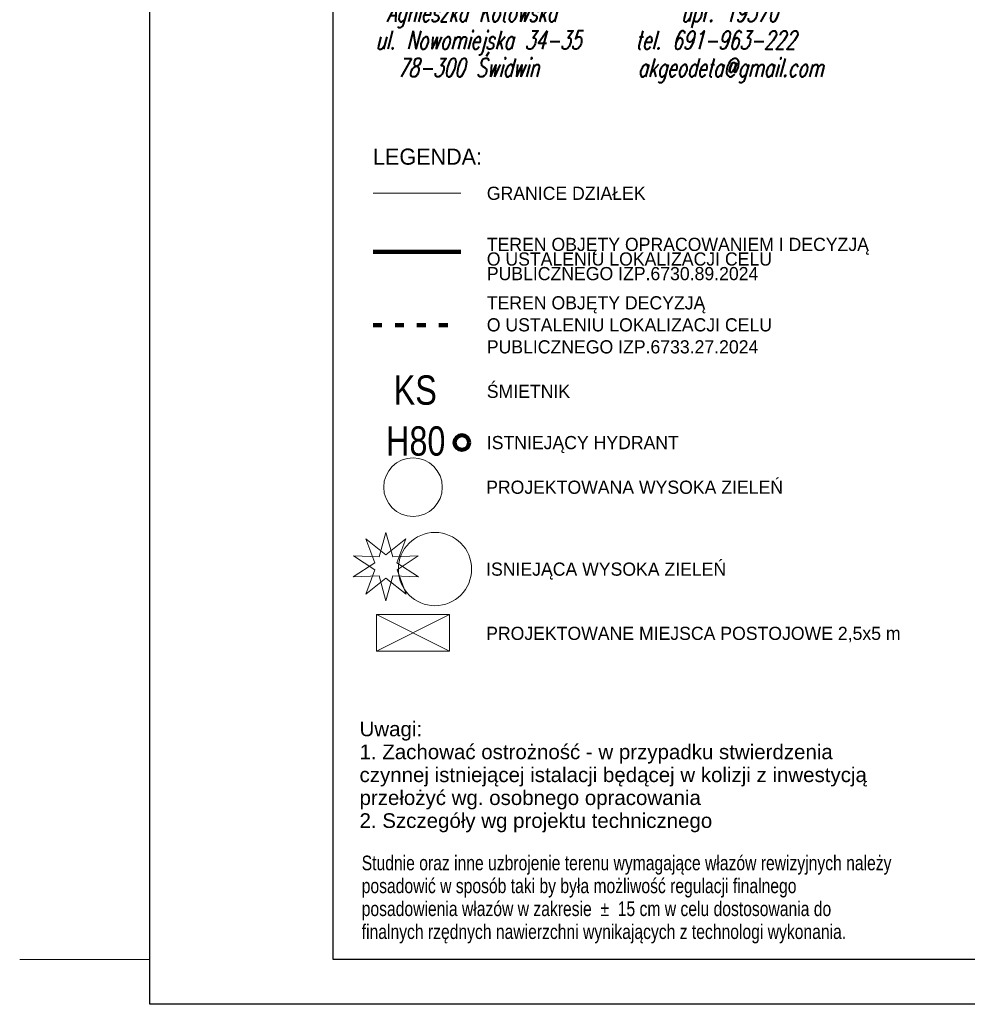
# Model space of a CAD drawing. Extents: x -134780 to 5540120, y 74663 to 5964901.
# Tile 2 of 71: x 5539436 to 5539500, y 5961267 to 5961334. Entities that reach past the tile are written whole.
import ezdxf
from ezdxf.enums import TextEntityAlignment as Align
from ezdxf.lldxf.tags import DXFTag

# ---------------------------------------------------------------- set-up
doc = ezdxf.new("R2010")
doc.units = 0
doc.header["$MEASUREMENT"] = 0
doc.set_wipeout_variables(frame=1)
doc.linetypes.add('ACAD_ISO03W100', pattern=[30, 12, -18])
doc.linetypes.add('Przerywana', pattern=[320, 160, -160])
doc.layers.add('_TABELA', color=7, linetype='Continuous')
for name, color, linetype, lineweight in [('Arch drogi_Nr_Pióra__21', 7, 'Continuous', 9), ('ARCH MAPA RUSINOWO_Nr_Pióra__60', 230, 'Continuous', 211), ('Arch opisy_Nr_Pióra__1', 7, 'Continuous', 25), ('Arch opisy_Nr_Pióra__80', 3, 'Continuous', 211), ('Arch schody_Nr_Pióra__21', 7, 'Continuous', 9), ('ARCH TABELA_Nr_Pióra__21', 7, 'Continuous', 9), ('GSSZSN_Nr_pióra__1', 7, 'Continuous', 0), ('mapa', 7, 'Continuous', 13), ('uwierzytelnienie', 1, 'Continuous', 18), ('zasuwa_lub_zawor_Nr_Pióra__7', 7, 'Continuous', 13)]:
    doc.layers.add(name, color=color, linetype=linetype, lineweight=lineweight)
for name, color, linetype, lineweight, true_color in [('ARCH MAPA RUSINOWO_Nr_Pióra__58', 7, 'Continuous', 100, 0xdf0000), ('Arch opisy_Nr_Pióra__38', 7, 'Continuous', 211, 0xe3b979), ('Arch zieleń_Nr_Pióra__4', 7, 'Continuous', 9, 0x029e21)]:
    doc.layers.add(name, color=color, linetype=linetype, lineweight=lineweight, true_color=true_color)
doc.styles.add('GENERATED_STYLE_1', font='txt')
doc.styles.add('GENERATED_STYLE_2', font='txt')
doc.styles.add('GENERATED_STYLE_3', font='arial.ttf')
doc.styles.get("Standard").update_dxf_attribs({"font": 'txt', "bigfont": 'BIGFONT.SHX'})
tags = doc.linetypes.add('DASH', pattern=[15, 10, -5]).pattern_tags.tags
tags[6:7] = [DXFTag(74, 4), DXFTag(75, 0), DXFTag(340, '0'), DXFTag(46, 0.0), DXFTag(50, 0.0), DXFTag(44, 0.0), DXFTag(45, 0.0)]
tags[4:5] = [DXFTag(74, 4), DXFTag(75, 0), DXFTag(340, '0'), DXFTag(46, 0.0), DXFTag(50, 0.0), DXFTag(44, 0.0), DXFTag(45, 0.0)]

# ---------------------------------------------------------------- blocks, each defined once
blk = doc.blocks.new('mapa')
at = {"layer": 'ARCH TABELA_Nr_Pióra__21', "color": 252, "linetype": 'Continuous'}
blk.add_line((5539542.07, 5961270.013), (5539435.82, 5961270.013), dxfattribs=at)

msp = doc.modelspace()

# ---------------------------------------------------------------- linework, layer by layer
at = {"layer": 'Arch drogi_Nr_Pióra__21', "linetype": 'Przerywana'}
for p, q in [((5539460.164, 5961291.067), (5539465.164, 5961293.567)), ((5539460.164, 5961293.567), (5539465.164, 5961291.067))]:
    msp.add_line(p, q, dxfattribs=at)
at = {"layer": 'ARCH MAPA RUSINOWO_Nr_Pióra__58', "color": 252, "linetype": 'Continuous'}
msp.add_circle((5539466.001, 5961305.305), 0.5, dxfattribs=at)
at = {"layer": 'ARCH MAPA RUSINOWO_Nr_Pióra__60', "linetype": 'Continuous', "lineweight": 20, "flags": 128}
msp.add_lwpolyline([(5539459.935, 5961322.321), (5539465.935, 5961322.321)], dxfattribs=at)
at = {"layer": 'Arch opisy_Nr_Pióra__38', "linetype": 'ACAD_ISO03W100', "ltscale": 0.05, "flags": 128}
msp.add_lwpolyline([(5539459.935, 5961313.321), (5539465.935, 5961313.321)], dxfattribs=at)
at = {"layer": 'Arch opisy_Nr_Pióra__80', "linetype": 'DASH', "ltscale": 0.2, "flags": 128}
msp.add_lwpolyline([(5539459.935, 5961318.321), (5539465.935, 5961318.321)], dxfattribs=at)
at = {"layer": 'Arch schody_Nr_Pióra__21', "linetype": 'Continuous'}
for p, q in [((5539460.164, 5961293.567), (5539465.164, 5961293.567)), ((5539460.164, 5961291.067), (5539460.164, 5961293.567)), ((5539465.164, 5961291.067), (5539465.164, 5961293.567)), ((5539460.164, 5961291.067), (5539465.164, 5961291.067))]:
    msp.add_line(p, q, dxfattribs=at)
at = {"layer": 'Arch zieleń_Nr_Pióra__4', "color": 252, "linetype": 'Continuous'}
for p, q in [((5539460.347, 5961297.498), (5539460.819, 5961299.167)), ((5539461.282, 5961297.495), (5539460.819, 5961299.167)), ((5539460.812, 5961297.648), (5539459.452, 5961298.725)), ((5539460.056, 5961297.099), (5539459.452, 5961298.725)), ((5539460.812, 5961297.648), (5539462.169, 5961298.729)), ((5539461.57, 5961297.1), (5539462.169, 5961298.729)), ((5539460.054, 5961296.607), (5539458.593, 5961297.58)), ((5539460.347, 5961297.498), (5539458.593, 5961297.58)), ((5539461.282, 5961297.495), (5539463.015, 5961297.569)), ((5539461.572, 5961296.606), (5539463.015, 5961297.569)), ((5539460.056, 5961297.099), (5539458.59, 5961296.131)), ((5539461.57, 5961297.1), (5539463.038, 5961296.137)), ((5539460.344, 5961296.206), (5539458.59, 5961296.131)), ((5539460.054, 5961296.607), (5539459.433, 5961294.955)), ((5539460.344, 5961296.206), (5539460.816, 5961294.506)), ((5539461.283, 5961296.207), (5539460.816, 5961294.506)), ((5539461.283, 5961296.207), (5539463.038, 5961296.137)), ((5539461.572, 5961296.606), (5539462.19, 5961294.963))]:
    msp.add_line(p, q, dxfattribs=at)
at = {"layer": 'Arch zieleń_Nr_Pióra__4', "linetype": 'Continuous'}
for q in [(5539459.433, 5961294.955), (5539462.19, 5961294.963)]:
    msp.add_line((5539460.813, 5961296.054), q, dxfattribs=at)
at = {"layer": 'Arch zieleń_Nr_Pióra__4', "color": 252, "linetype": 'Continuous'}
for centre, radius in [((5539462.664, 5961302.259), 2), ((5539464.163, 5961296.667), 2.5)]:
    msp.add_circle(centre, radius, dxfattribs=at)

# ---------------------------------------------------------------- texts
at = {"layer": 'ARCH MAPA RUSINOWO_Nr_Pióra__58', "color": 252, "linetype": 'Continuous', "style": 'GENERATED_STYLE_3', "width": 0.79}
for s, p in [('KS', (5539461.346, 5961307.887)), ('H80', (5539460.827, 5961304.411))]:
    msp.add_text(s, height=2, dxfattribs=at).set_placement(p)
at = {"layer": 'Arch opisy_Nr_Pióra__1', "linetype": 'Continuous', "attachment_point": 7, "style": 'GENERATED_STYLE_2'}
for s, insert, char_height in [('{\\pt112714;LEGENDA:}', (5539459.935, 5961324.253), 1.1), ('{\\pt112714;GRANICE DZIAŁEK}', (5539467.701, 5961321.856), 0.9), ('{\\pt112715;ŚMIETNIK}', (5539467.701, 5961308.339), 0.9), ('{\\pt112714;ISTNIEJĄCY HYDRANT}', (5539467.701, 5961304.587), 0.9), ('{\\pt112715;PROJEKTOWANA WYSOKA ZIELEŃ}', (5539467.654, 5961301.793), 0.9), ('{\\pt112714;ISNIEJĄCA WYSOKA ZIELEŃ}', (5539467.654, 5961295.95), 0.9), ('{\\pt112715;PROJEKTOWANE MIEJSCA POSTOJOWE 2,5x5 m}', (5539467.654, 5961291.664), 0.9)]:
    msp.add_mtext(s, dxfattribs=dict(at, insert=insert, char_height=char_height))
at = {"layer": 'Arch opisy_Nr_Pióra__1', "linetype": 'Continuous', "char_height": 0.9, "width": 24.6525, "attachment_point": 7, "style": 'GENERATED_STYLE_2'}
for s, insert, line_spacing_factor in [('{\\pt112715;TEREN OBJĘTY OPRACOWANIEM I DECYZJĄ\\P\\pt112715;O USTALENIU LOKALIZACJI CELU PUBLICZNEGO IZP.6730.89.2024}', (5539467.701, 5961316.373), 0.664862), ('{\\pt112719;TEREN OBJĘTY DECYZJĄ\\P\\pt112719;O USTALENIU LOKALIZACJI CELU PUBLICZNEGO IZP.6733.27.2024}', (5539467.701, 5961311.374), 1.001669)]:
    msp.add_mtext(s, dxfattribs=dict(at, insert=insert, line_spacing_factor=line_spacing_factor))

# ---------------------------------------------------------------- next in the draw order: block references
at = {"layer": 'mapa', "color": 4, "lineweight": 40}
msp.add_blockref('mapa', (0, 0), dxfattribs=at)

# ---------------------------------------------------------------- next in the draw order: linework, layer by layer
at = {"layer": 'zasuwa_lub_zawor_Nr_Pióra__7'}
msp.add_line((5539444.713, 5961415.463), (5539444.713, 5961266.963), dxfattribs=at)

# ---------------------------------------------------------------- next in the draw order: texts
at = {"layer": 'uwierzytelnienie', "lineweight": 25, "oblique": 15, "width": 0.68}
for s, p in [(' Agnieszka Kotowska         upr. 19370', (5539460.096, 5961335.277)), ('ul. Nowomiejska 34-35   tel. 691-963-222', (5539460.096, 5961333.402)), ('  78-300 Świdwin       akgeodeta@gmail.com', (5539460.096, 5961331.527))]:
    msp.add_text(s, height=1.25, dxfattribs=at).set_placement(p, align=Align.TOP_LEFT)

# ---------------------------------------------------------------- next in the draw order: wipeouts: each hides what was drawn before it
msp.add_wipeout([(5539444.713, 5961266.963), (5539444.713, 5961415.463), (5539654.713, 5961415.463), (5539651.713, 5961412.413), (5539457.213, 5961412.413), (5539457.213, 5961270.013), (5539651.713, 5961270.013), (5539654.713, 5961266.963)]).dxf.layer = 'zasuwa_lub_zawor_Nr_Pióra__7'

# ---------------------------------------------------------------- next in the draw order: linework, layer by layer
at = {"layer": '_TABELA', "color": 7}
for points in [[(5539444.713, 5961415.463), (5539654.713, 5961415.463), (5539654.713, 5961266.963), (5539444.713, 5961266.963)], [(5539457.213, 5961412.413), (5539651.713, 5961412.413), (5539651.713, 5961270.013), (5539457.213, 5961270.013)]]:
    msp.add_lwpolyline(points, close=True, dxfattribs=at)

# ---------------------------------------------------------------- next in the draw order: texts
at = {"layer": 'GSSZSN_Nr_pióra__1', "linetype": 'Continuous', "style": 'GENERATED_STYLE_1', "width": 0.8}
for s, p in [('Studnie oraz inne uzbrojenie terenu wymagające włazów rewizyjnych należy', (5539459.163, 5961276.112)), ('posadowić w sposób taki by była możliwość regulacji finalnego', (5539459.163, 5961274.549)), ('posadowienia włazów w zakresie  ±  15 cm w celu dostosowania do', (5539459.163, 5961272.985)), ('finalnych rzędnych nawierzchni wynikających z technologi wykonania.', (5539459.163, 5961271.421))]:
    msp.add_text(s, height=1, dxfattribs=at).set_placement(p)
at = {"layer": 'GSSZSN_Nr_pióra__1', "linetype": 'Continuous', "insert": (5539459.015, 5961278.7), "char_height": 1, "width": 36.56882, "attachment_point": 7, "line_spacing_factor": 0.938353, "style": 'GENERATED_STYLE_1'}
msp.add_mtext('\\A1;{\\fArial|b0|i0|c0|p38;Uwagi:\\P\\fArial|b0|i0|c0|p38;1. Zachować ostrożność - w przypadku stwierdzenia czynnej istniejącej istalacji będącej w kolizji z inwestycją przełożyć wg. osobnego opracowania\\P\\fArial|b0|i0|c0|p38;2. Szczegóły wg projektu technicznego}', dxfattribs=at)

doc.saveas('drawing.dxf')
